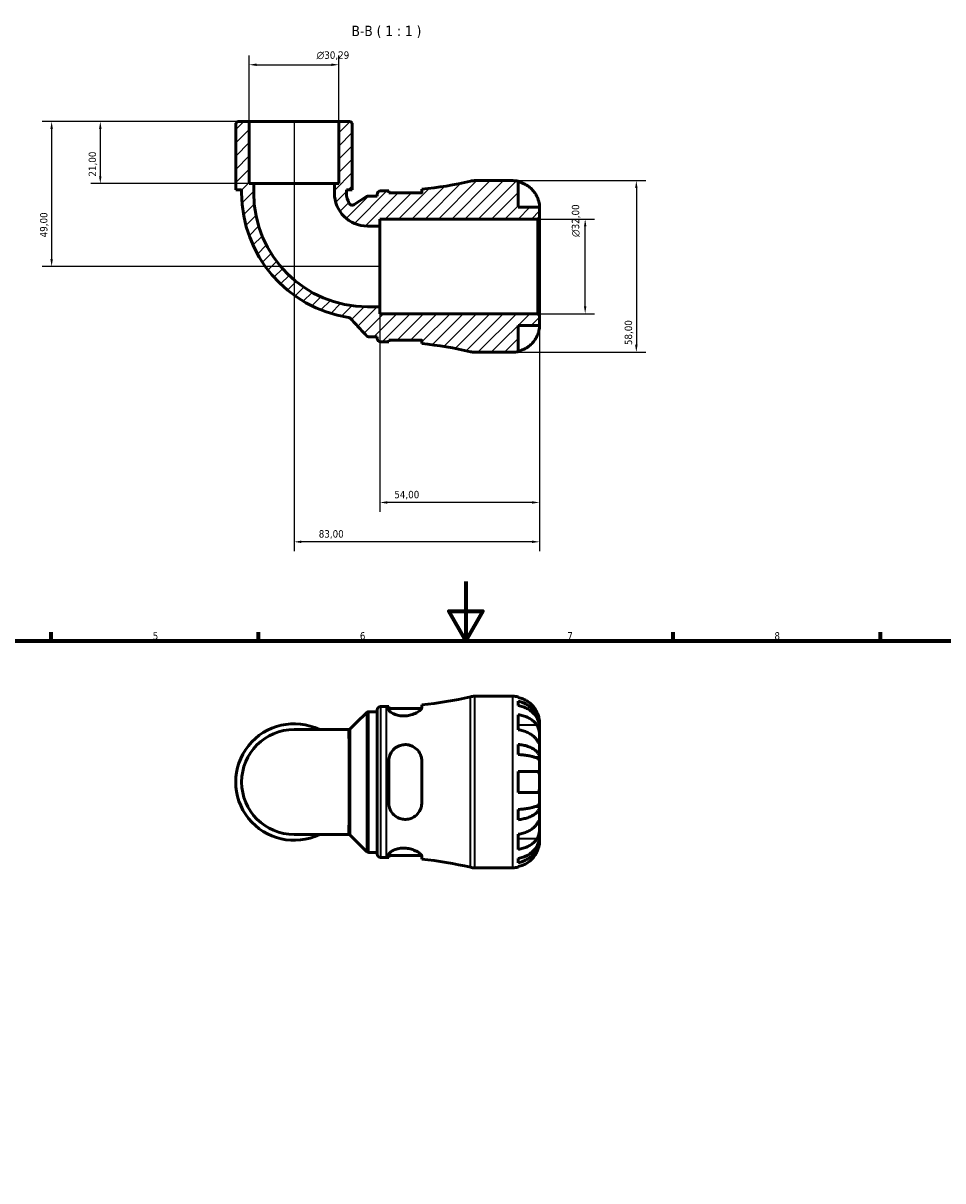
# Model space of a CAD drawing. Header units: millimetres. Extents: x 0 to 902, y 0 to 783.
# Tile 4 of 5: x 271 to 582, y 391 to 783. Entities that reach past the tile are written whole.
import ezdxf

# ---------------------------------------------------------------- set-up
doc = ezdxf.new("R2010")
doc.units = ezdxf.units.MM
for name, color, linetype, lineweight in [('Border (ISO)', 7, 'Continuous', 70), ('Dimension (ISO)', 7, 'Continuous', 25), ('Hatch (ISO)', 7, 'Continuous', 18), ('Symbol (ISO)', 7, 'Continuous', 25), ('Visible (ISO)', 7, 'Continuous', 50), ('Visible Narrow (ISO)', 7, 'Continuous', 35)]:
    doc.layers.add(name, color=color, linetype=linetype, lineweight=lineweight)
doc.styles.add('Label Text (ISO)', font='tahoma.ttf')
doc.styles.add('Note Text (ISO)', font='tahoma.ttf')
doc.dimstyles.new('Default (ISO)', dxfattribs={"dimtxt": 2.5, "dimasz": 2.5, "dimexe": 3.175, "dimexo": 0, "dimgap": 0.762, "dimtad": 1, "dimrnd": 1e-08, "dimzin": 0, "dimtxsty": 'Note Text (ISO)', "dimcen": 0.09, "dimdle": 10, "dimclrd": 256, "dimclre": 256, "dimclrt": 256, "dimazin": 0, "dimtfac": 1.40208, "dimtmove": 0, "dimatfit": 3, "dimfxl": 1, "dimtolj": 1, "dimtzin": 0, "dimlwd": -1, "dimlwe": -1, "dimarcsym": 0})

# ---------------------------------------------------------------- blocks, each defined once
blk = doc.blocks.new('Borders Default Border')
at = {"layer": 'Border (ISO)'}
for p, q in [((280.33, 574), (280.33, 576.9)), ((350.42, 574), (350.42, 576.9)), ((490.58, 574), (490.58, 576.9)), ((560.67, 574), (560.67, 576.9))]:
    blk.add_line(p, q, dxfattribs=at)
at = {"layer": 'Border (ISO)', "flags": 128}
for points in [[(420.5, 594), (420.5, 574), (414.73, 584), (426.27, 584), (420.5, 574)], [(20, 20), (20, 574), (821, 574), (821, 20), (20, 20)]]:
    blk.add_lwpolyline(points, dxfattribs=at)
at = {"layer": 'Border (ISO)', "color": 232, "true_color": 0xca0064, "char_height": 2.5, "attachment_point": 7, "style": 'Note Text (ISO)'}
for s, insert in [('5', (314.64, 574.35)), ('6', (384.66, 574.35)), ('7', (454.77, 574.4)), ('8', (524.81, 574.34))]:
    blk.add_mtext(s, dxfattribs=dict(at, insert=insert))
blk = doc.blocks.new('*D7')
at = {"layer": 'Defpoints', "color": 0, "transparency": 16777216}
for p in [(444.83, 716.55), (460.83, 716.55), (444.83, 684.55)]:
    blk.add_point(p, dxfattribs=at)
at = {"layer": 'Dimension (ISO)', "transparency": 16777216}
for p, q in [((444.83, 716.55), (464.01, 716.55)), ((460.83, 687.05), (460.83, 714.05)), ((444.83, 684.55), (464.01, 684.55))]:
    blk.add_line(p, q, dxfattribs=at)
for points in [[(460.42, 714.05), (461.25, 714.05), (460.83, 716.55)], [(460.42, 687.05), (461.25, 687.05), (460.83, 684.55)]]:
    blk.add_solid(points, dxfattribs=at)
at = {"layer": 'Dimension (ISO)', "color": 232, "true_color": 0xca0064, "transparency": 16777216, "insert": (456.31, 710.49), "char_height": 2.5, "attachment_point": 1, "rotation": 90, "style": 'Note Text (ISO)'}
blk.add_mtext('\\A1;\\fAIGDT|b0|i0;\\H2.5000;\\ln\\fTahoma|b0|i0;\\H2.5000;32,00', dxfattribs=at)
blk = doc.blocks.new('*D8')
at = {"layer": 'Defpoints', "color": 0, "transparency": 16777216}
for p in [(436.41, 729.55), (436.41, 671.55), (478.13, 671.55)]:
    blk.add_point(p, dxfattribs=at)
at = {"layer": 'Dimension (ISO)', "transparency": 16777216}
for p, q in [((436.41, 729.55), (481.3, 729.55)), ((478.13, 727.05), (478.13, 674.05)), ((436.41, 671.55), (481.3, 671.55))]:
    blk.add_line(p, q, dxfattribs=at)
for points in [[(477.71, 727.05), (478.55, 727.05), (478.13, 729.55)], [(477.71, 674.05), (478.55, 674.05), (478.13, 671.55)]]:
    blk.add_solid(points, dxfattribs=at)
at = {"layer": 'Dimension (ISO)', "color": 232, "true_color": 0xca0064, "transparency": 16777216, "insert": (474.19, 673.95), "char_height": 2.5, "attachment_point": 1, "rotation": 90, "style": 'Note Text (ISO)'}
blk.add_mtext('\\A1;58,00', dxfattribs=at)
blk = doc.blocks.new('*D9')
at = {"layer": 'Defpoints', "color": 0, "transparency": 16777216}
for p in [(347.27, 749.55), (296.92, 728.55), (348.78, 728.55)]:
    blk.add_point(p, dxfattribs=at)
at = {"layer": 'Dimension (ISO)', "transparency": 16777216}
for p, q in [((347.27, 749.55), (293.74, 749.55)), ((296.92, 747.05), (296.92, 731.05)), ((348.78, 728.55), (293.74, 728.55))]:
    blk.add_line(p, q, dxfattribs=at)
for points in [[(296.5, 747.05), (297.33, 747.05), (296.92, 749.55)], [(296.5, 731.05), (297.33, 731.05), (296.92, 728.55)]]:
    blk.add_solid(points, dxfattribs=at)
at = {"layer": 'Dimension (ISO)', "color": 232, "true_color": 0xca0064, "transparency": 16777216, "insert": (292.98, 730.93), "char_height": 2.5, "attachment_point": 1, "rotation": 90, "style": 'Note Text (ISO)'}
blk.add_mtext('\\A1;21,00', dxfattribs=at)
blk = doc.blocks.new('*D10')
at = {"layer": 'Defpoints', "color": 0, "transparency": 16777216}
for p in [(347.27, 749.55), (280.47, 700.55), (391.41, 700.55)]:
    blk.add_point(p, dxfattribs=at)
at = {"layer": 'Dimension (ISO)', "transparency": 16777216}
for p, q in [((347.27, 749.55), (277.29, 749.55)), ((280.47, 747.05), (280.47, 703.05)), ((391.41, 700.55), (277.29, 700.55))]:
    blk.add_line(p, q, dxfattribs=at)
for points in [[(280.05, 747.05), (280.88, 747.05), (280.47, 749.55)], [(280.05, 703.05), (280.88, 703.05), (280.47, 700.55)]]:
    blk.add_solid(points, dxfattribs=at)
at = {"layer": 'Dimension (ISO)', "color": 232, "true_color": 0xca0064, "transparency": 16777216, "insert": (276.53, 710.38), "char_height": 2.5, "attachment_point": 1, "rotation": 90, "style": 'Note Text (ISO)'}
blk.add_mtext('\\A1;49,00', dxfattribs=at)
blk = doc.blocks.new('*D11')
at = {"layer": 'Defpoints', "color": 0, "transparency": 16777216}
for p in [(377.56, 768.73), (347.27, 749.55), (377.56, 749.55)]:
    blk.add_point(p, dxfattribs=at)
at = {"layer": 'Dimension (ISO)', "transparency": 16777216}
for p, q in [((347.27, 749.55), (347.27, 771.9)), ((377.56, 749.55), (377.56, 771.9)), ((349.77, 768.73), (375.06, 768.73))]:
    blk.add_line(p, q, dxfattribs=at)
for points in [[(349.77, 769.15), (349.77, 768.31), (347.27, 768.73)], [(375.06, 769.15), (375.06, 768.31), (377.56, 768.73)]]:
    blk.add_solid(points, dxfattribs=at)
at = {"layer": 'Dimension (ISO)', "color": 232, "true_color": 0xca0064, "transparency": 16777216, "insert": (370.04, 773.25), "char_height": 2.5, "attachment_point": 1, "style": 'Note Text (ISO)'}
blk.add_mtext('\\A1;\\fAIGDT|b0|i0;\\H2.5000;\\ln\\fTahoma|b0|i0;\\H2.5000;30,29', dxfattribs=at)
blk = doc.blocks.new('*D12')
at = {"layer": 'Defpoints', "color": 0, "transparency": 16777216}
for p in [(391.41, 686.92), (445.41, 683.97), (391.41, 620.75)]:
    blk.add_point(p, dxfattribs=at)
at = {"layer": 'Dimension (ISO)', "transparency": 16777216}
for p, q in [((391.41, 686.92), (391.41, 617.58)), ((445.41, 683.97), (445.41, 617.58)), ((442.91, 620.75), (393.91, 620.75))]:
    blk.add_line(p, q, dxfattribs=at)
for points in [[(393.91, 621.17), (393.91, 620.33), (391.41, 620.75)], [(442.91, 621.17), (442.91, 620.33), (445.41, 620.75)]]:
    blk.add_solid(points, dxfattribs=at)
at = {"layer": 'Dimension (ISO)', "color": 232, "true_color": 0xca0064, "transparency": 16777216, "insert": (396.31, 624.68), "char_height": 2.5, "attachment_point": 1, "style": 'Note Text (ISO)'}
blk.add_mtext('\\A1;54,00', dxfattribs=at)
blk = doc.blocks.new('*D13')
at = {"layer": 'Defpoints', "color": 0, "transparency": 16777216}
for p in [(362.41, 749.55), (445.41, 683.97), (362.41, 607.44)]:
    blk.add_point(p, dxfattribs=at)
at = {"layer": 'Dimension (ISO)', "transparency": 16777216}
for p, q in [((362.41, 749.55), (362.41, 604.27)), ((445.41, 683.97), (445.41, 604.27)), ((442.91, 607.44), (364.91, 607.44))]:
    blk.add_line(p, q, dxfattribs=at)
for points in [[(364.91, 607.86), (364.91, 607.03), (362.41, 607.44)], [(442.91, 607.86), (442.91, 607.03), (445.41, 607.44)]]:
    blk.add_solid(points, dxfattribs=at)
at = {"layer": 'Dimension (ISO)', "color": 232, "true_color": 0xca0064, "transparency": 16777216, "insert": (370.77, 611.38), "char_height": 2.5, "attachment_point": 1, "style": 'Note Text (ISO)'}
blk.add_mtext('\\A1;83,00', dxfattribs=at)

msp = doc.modelspace()

# ---------------------------------------------------------------- hatches: boundary and pattern name
at = {"layer": 'Hatch (ISO)'}
h = msp.add_hatch(dxfattribs=at)
h.set_pattern_fill('ANSI31', color=256, scale=25.4, style=0)
h.set_pattern_definition([(45, (0, 0), (-2.245064, 2.245064), [])])
edge = h.paths.add_edge_path()
edge.add_ellipse((423.419, 677.348), major_axis=(-1.341, -5.643), ratio=1, start_angle=0, end_angle=13.36788)
edge.add_line((423.419, 671.548), (436.412, 671.548))
edge.add_ellipse((436.412, 680.548), major_axis=(0, -9), ratio=1, start_angle=0, end_angle=11.53696)
edge.add_line((438.212, 671.73), (438.212, 680.548))
edge.add_line((438.212, 680.548), (445.412, 680.548))
edge.add_line((445.412, 680.548), (445.412, 683.968))
edge.add_line((445.412, 683.968), (444.832, 684.548))
edge.add_line((444.832, 684.548), (391.412, 684.548))
edge.add_line((391.412, 684.548), (391.412, 686.917))
edge.add_line((391.412, 686.917), (387.244, 686.917))
edge.add_ellipse((387.244, 725.38), major_axis=(0, -38.463), ratio=1, start_angle=270, end_angle=360, ccw=False)
edge.add_line((348.781, 725.38), (348.781, 728.548))
edge.add_line((348.781, 728.548), (347.266, 728.548))
edge.add_line((347.266, 728.548), (347.266, 749.548))
edge.add_line((347.266, 749.548), (343.303, 749.548))
edge.add_line((343.303, 749.548), (342.723, 748.968))
edge.add_line((342.723, 748.968), (342.723, 726.448))
edge.add_line((342.723, 726.448), (344.691, 726.448))
edge.add_line((344.691, 726.448), (344.691, 725.38))
edge.add_ellipse((387.244, 725.38), major_axis=(-42.552, 0), ratio=1, start_angle=0, end_angle=81.294)
edge.add_spline(control_points=[(380.803, 683.318), (380.931, 683.299), (381.055, 683.258), (381.284, 683.137), (381.388, 683.057), (381.476, 682.962)], knot_values=[-0.077794, -0.077794, -0.077794, -0.077794, -0.038897, -0.038897, 0, 0, 0, 0], degree=3, periodic=0)
edge.add_line((381.476, 682.962), (386.9, 677.138))
edge.add_spline(control_points=[(386.9, 677.138), (386.957, 677.077), (387.02, 677.022), (387.157, 676.927), (387.231, 676.887), (387.448, 676.798), (387.598, 676.768), (387.749, 676.768)], knot_values=[-0.0954303, -0.0954303, -0.0954303, -0.0954303, -0.0703725, -0.0703725, -0.0453148, -0.0453148, 0, 0, 0, 0], degree=3, periodic=0)
edge.add_line((387.749, 676.768), (390.484, 676.768))
edge.add_line((390.484, 676.768), (390.484, 676.188))
edge.add_ellipse((391.644, 676.188), major_axis=(-1.16, 0), ratio=1, start_angle=0, end_angle=90)
edge.add_line((391.644, 675.028), (393.724, 675.028))
edge.add_ellipse((393.724, 552.388), major_axis=(0, 122.64), ratio=1, start_angle=359.68231, end_angle=360, ccw=False)
edge.add_line((394.404, 675.026), (394.404, 675.668))
edge.add_line((394.404, 675.668), (405.604, 675.668))
edge.add_line((405.604, 675.668), (405.604, 674.452))
edge.add_ellipse((393.724, 552.388), major_axis=(11.88, 122.063), ratio=1, start_angle=352.19101, end_angle=360, ccw=False)
edge = h.paths.add_edge_path()
edge.add_ellipse((423.419, 723.748), major_axis=(0, 5.8), ratio=1, start_angle=0, end_angle=13.36788)
edge.add_ellipse((393.724, 848.708), major_axis=(28.355, -119.317), ratio=1, start_angle=352.19101, end_angle=360, ccw=False)
edge.add_line((405.604, 726.645), (405.604, 725.428))
edge.add_line((405.604, 725.428), (394.404, 725.428))
edge.add_line((394.404, 725.428), (394.404, 726.07))
edge.add_ellipse((393.724, 848.708), major_axis=(0.68, -122.638), ratio=1, start_angle=359.68231, end_angle=360, ccw=False)
edge.add_line((393.724, 726.068), (391.644, 726.068))
edge.add_ellipse((391.644, 724.908), major_axis=(0, 1.16), ratio=1, start_angle=0, end_angle=90)
edge.add_line((390.484, 724.908), (390.484, 724.328))
edge.add_line((390.484, 724.328), (387.581, 724.328))
edge.add_ellipse((387.581, 723.168), major_axis=(0, 1.16), ratio=1, start_angle=0, end_angle=32.39181)
edge.add_line((386.959, 724.148), (382.699, 721.445))
edge.add_ellipse((382.078, 722.425), major_axis=(0.621, -0.98), ratio=1, start_angle=267.38365, end_angle=360, ccw=False)
edge.add_ellipse((387.244, 725.38), major_axis=(-6.173, -3.532), ratio=1, start_angle=330.22454, end_angle=360, ccw=False)
edge.add_line((380.132, 725.38), (380.132, 726.448))
edge.add_line((380.132, 726.448), (382.101, 726.448))
edge.add_line((382.101, 726.448), (382.101, 748.968))
edge.add_line((382.101, 748.968), (381.521, 749.548))
edge.add_line((381.521, 749.548), (377.557, 749.548))
edge.add_line((377.557, 749.548), (377.557, 728.548))
edge.add_line((377.557, 728.548), (376.043, 728.548))
edge.add_line((376.043, 728.548), (376.043, 725.38))
edge.add_ellipse((387.244, 725.38), major_axis=(-11.201, 0), ratio=1, start_angle=0, end_angle=90)
edge.add_line((387.244, 714.179), (391.412, 714.179))
edge.add_line((391.412, 714.179), (391.412, 716.548))
edge.add_line((391.412, 716.548), (444.832, 716.548))
edge.add_line((444.832, 716.548), (445.412, 717.128))
edge.add_line((445.412, 717.128), (445.412, 720.548))
edge.add_line((445.412, 720.548), (438.212, 720.548))
edge.add_line((438.212, 720.548), (438.212, 729.366))
edge.add_ellipse((436.412, 720.548), major_axis=(1.8, 8.818), ratio=1, start_angle=0, end_angle=11.53696)
edge.add_line((436.412, 729.548), (423.419, 729.548))

# ---------------------------------------------------------------- linework, layer by layer
at = {"layer": 'Visible (ISO)'}
for p, q in [((343.303, 749.548), (342.723, 748.968)), ((342.723, 748.968), (342.723, 726.448)), ((347.266, 749.548), (343.303, 749.548)), ((347.266, 728.548), (347.266, 749.548)), ((377.557, 749.548), (347.266, 749.548)), ((381.521, 749.548), (377.557, 749.548)), ((377.557, 749.548), (377.557, 728.548)), ((382.101, 748.968), (381.521, 749.548)), ((382.101, 726.448), (382.101, 748.968)), ((348.781, 728.548), (347.266, 728.548)), ((348.781, 725.38), (348.781, 728.548)), ((376.043, 728.548), (348.781, 728.548)), ((377.557, 728.548), (376.043, 728.548)), ((376.043, 728.548), (376.043, 725.38)), ((436.412, 729.548), (423.419, 729.548)), ((438.212, 720.548), (438.212, 729.366)), ((342.723, 726.448), (344.691, 726.448)), ((344.691, 726.448), (344.691, 725.38)), ((380.132, 725.38), (380.132, 726.448)), ((380.132, 726.448), (382.101, 726.448)), ((386.959, 724.148), (382.699, 721.445)), ((390.484, 724.328), (387.581, 724.328)), ((390.484, 724.908), (390.484, 724.328)), ((393.724, 726.068), (391.644, 726.068)), ((394.404, 725.428), (394.404, 726.07)), ((405.604, 725.428), (394.404, 725.428)), ((405.604, 726.645), (405.604, 725.428)), ((445.412, 720.548), (438.212, 720.548)), ((445.412, 717.128), (445.412, 720.548)), ((391.412, 714.179), (391.412, 716.548)), ((391.412, 716.548), (444.832, 716.548)), ((444.832, 716.548), (445.412, 717.128)), ((444.832, 716.548), (444.832, 684.548)), ((445.412, 683.968), (445.412, 717.128)), ((387.244, 714.179), (391.412, 714.179)), ((391.412, 686.917), (391.412, 714.179)), ((391.412, 686.917), (387.244, 686.917)), ((391.412, 684.548), (391.412, 686.917)), ((444.832, 684.548), (391.412, 684.548)), ((445.412, 683.968), (444.832, 684.548)), ((445.412, 680.548), (445.412, 683.968)), ((438.212, 671.73), (438.212, 680.548)), ((438.212, 680.548), (445.412, 680.548)), ((387.749, 676.768), (390.484, 676.768)), ((390.484, 676.768), (390.484, 676.188)), ((391.644, 675.028), (393.724, 675.028)), ((394.404, 675.026), (394.404, 675.668)), ((394.404, 675.668), (405.604, 675.668)), ((405.604, 675.668), (405.604, 674.452)), ((423.419, 671.548), (436.412, 671.548)), ((405.604, 551.367), (405.604, 552.335)), ((423.419, 555.238), (436.412, 555.238)), ((438.212, 555.056), (438.212, 554.83)), ((438.212, 553.523), (438.212, 552.09)), ((387.725, 550.018), (390.484, 550.018)), ((390.484, 501.878), (390.484, 550.598)), ((391.644, 551.758), (393.724, 551.758)), ((394.404, 551.76), (394.404, 550.77)), ((394.404, 551.118), (405.544, 551.118)), ((438.212, 549.001), (438.212, 543.91)), ((445.412, 544.951), (445.394, 544.951)), ((445.412, 544.951), (445.412, 546.238)), ((445.412, 544.461), (445.412, 544.951)), ((445.412, 540.38), (445.412, 544.461)), ((380.705, 543.958), (362.412, 543.958)), ((445.412, 534.479), (445.412, 540.38)), ((438.212, 538.973), (438.212, 535.513)), ((394.404, 533.278), (394.404, 519.198)), ((405.604, 519.198), (405.604, 533.278)), ((445.412, 534.479), (444.086, 534.479)), ((445.412, 533.296), (445.412, 534.479)), ((445.412, 526.238), (445.412, 533.296)), ((438.212, 529.838), (438.212, 522.638)), ((445.412, 519.18), (445.412, 526.238)), ((438.212, 516.963), (438.212, 513.503)), ((445.412, 517.997), (444.086, 517.997)), ((445.412, 517.997), (445.412, 519.18)), ((445.412, 512.096), (445.412, 517.997)), ((445.412, 508.015), (445.412, 512.096)), ((362.412, 508.518), (380.705, 508.518)), ((438.212, 508.566), (438.212, 503.475)), ((445.412, 507.525), (445.394, 507.525)), ((445.412, 507.525), (445.412, 508.015)), ((445.412, 506.238), (445.412, 507.525)), ((387.725, 502.458), (390.484, 502.458)), ((394.404, 501.706), (394.404, 500.716)), ((394.404, 501.358), (405.544, 501.358)), ((405.604, 500.141), (405.604, 501.109)), ((391.644, 500.718), (393.724, 500.718)), ((423.419, 497.238), (436.412, 497.238)), ((438.212, 500.386), (438.212, 498.953)), ((438.212, 497.646), (438.212, 497.42))]:
    msp.add_line(p, q, dxfattribs=at)
for centre, radius, start, end in [((393.724, 848.708), 122.64, 275.55889, 283.36788), ((423.419, 723.748), 5.8, 90, 103.36788), ((436.412, 720.548), 9, 78.46304, 90), ((387.244, 725.38), 42.552, 180, 261.294), ((387.244, 725.38), 38.463, 180, 270), ((387.244, 725.38), 11.201, 180, 270), ((387.244, 725.38), 7.112, 180, 209.77546), ((387.581, 723.168), 1.16, 90, 122.39181), ((391.644, 724.908), 1.16, 90, 180), ((393.724, 848.708), 122.64, 270, 270.31769), ((382.078, 722.425), 1.16, 209.77546, 302.39181), ((391.644, 676.188), 1.16, 180, 270), ((393.724, 552.388), 122.64, 89.68231, 90), ((393.724, 552.388), 122.64, 76.63212, 84.44111), ((423.419, 677.348), 5.8, 256.63212, 270), ((436.412, 680.548), 9, 270, 281.53696), ((393.724, 674.398), 122.64, 275.55889, 283.36788), ((423.419, 549.438), 5.8, 90, 103.36788), ((436.412, 546.238), 9, 78.46304, 90), ((391.644, 550.598), 1.16, 90, 180), ((393.724, 674.398), 122.64, 270, 270.31769), ((362.412, 526.238), 19.689, 64.15807, 295.84193), ((362.412, 526.238), 17.72, 90, 270), ((391.644, 501.878), 1.16, 180, 270), ((393.724, 378.078), 122.64, 89.68231, 90), ((393.724, 378.078), 122.64, 76.63212, 84.44111), ((423.419, 503.038), 5.8, 256.63212, 270), ((436.412, 506.238), 9, 270, 281.53696)]:
    msp.add_arc(centre, radius, start, end, dxfattribs=at)
for points, knots in [([(438.212, 729.141), (438.786, 729.023), (439.347, 728.845), (440.357, 728.425), (440.896, 728.141), (441.903, 727.465), (442.37, 727.074), (443.156, 726.283), (443.548, 725.811), (444.134, 724.929), (444.353, 724.536), (444.536, 724.148)], [0.17075309, 0.17075309, 0.17075309, 0.17075309, 0.33215152, 0.33215152, 0.49888818, 0.49888818, 0.66562485, 0.66562485, 0.83351137, 0.83351137, 0.95687373, 0.95687373, 0.95687373, 0.95687373]), ([(444.536, 724.148), (444.538, 724.145), (444.539, 724.141), (444.63, 723.948), (444.713, 723.757), (444.857, 723.396), (444.918, 723.227), (445.043, 722.855), (445.102, 722.655), (445.241, 722.125), (445.3, 721.816), (445.382, 721.242), (445.399, 720.997), (445.414, 720.643), (445.412, 720.548), (445.412, 720.548)], [-0.58332629, -0.58332629, -0.58332629, -0.58332629, -0.58206847, -0.58206847, -0.51861604, -0.51861604, -0.4628074, -0.4628074, -0.39473272, -0.39473272, -0.27692423, -0.27692423, -0.14288351, -0.14288351, 0, 0, 0, 0]), ([(380.803, 683.318), (380.931, 683.299), (381.055, 683.258), (381.284, 683.137), (381.388, 683.057), (381.476, 682.962)], [-0.077794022, -0.077794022, -0.077794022, -0.077794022, -0.038897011, -0.038897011, 0, 0, 0, 0]), ([(381.476, 682.962), (382.391, 681.979), (383.306, 680.997), (385.114, 679.055), (386.007, 678.096), (386.9, 677.138)], [-0.84633899, -0.84633899, -0.84633899, -0.84633899, -0.44348287, -0.44348287, -0.05048828, -0.05048828, -0.05048828, -0.05048828]), ([(386.9, 677.138), (386.957, 677.077), (387.02, 677.022), (387.157, 676.927), (387.231, 676.887), (387.448, 676.798), (387.598, 676.768), (387.749, 676.768)], [-0.095430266, -0.095430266, -0.095430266, -0.095430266, -0.070372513, -0.070372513, -0.045314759, -0.045314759, 0, 0, 0, 0]), ([(445.412, 680.548), (445.412, 680.548), (445.412, 680.516), (445.41, 680.381), (445.407, 680.273), (445.385, 679.915), (445.357, 679.622), (445.25, 679.028), (445.19, 678.76), (445.051, 678.268), (444.982, 678.052), (444.823, 677.609), (444.732, 677.383), (444.601, 677.089), (444.569, 677.018), (444.536, 676.948)], [-2.49913258, -2.49913258, -2.49913258, -2.49913258, -2.41505436, -2.41505436, -2.32384732, -2.32384732, -2.1841143, -2.1841143, -2.08674766, -2.08674766, -2.01440674, -2.01440674, -1.93994266, -1.93994266, -1.91637503, -1.91637503, -1.91637503, -1.91637503]), ([(405.604, 675.419), (405.604, 675.487), (405.588, 675.561), (405.553, 675.648), (405.548, 675.658), (405.544, 675.668)], [-1.947270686, -1.947270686, -1.947270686, -1.947270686, -1.871088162, -1.871088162, -1.861455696, -1.861455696, -1.861455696, -1.861455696]), ([(444.536, 676.948), (444.353, 676.561), (444.134, 676.168), (443.548, 675.286), (443.156, 674.814), (442.37, 674.023), (441.903, 673.631), (440.896, 672.956), (440.357, 672.672), (439.347, 672.252), (438.786, 672.074), (438.212, 671.956)], [4.42788405, 4.42788405, 4.42788405, 4.42788405, 4.5512464, 4.5512464, 4.71913293, 4.71913293, 4.88586959, 4.88586959, 5.05260626, 5.05260626, 5.21400469, 5.21400469, 5.21400469, 5.21400469]), ([(444.536, 549.838), (444.353, 550.226), (444.134, 550.618), (443.548, 551.5), (443.156, 551.973), (442.37, 552.763), (441.903, 553.155), (440.896, 553.831), (440.357, 554.115), (439.347, 554.535), (438.786, 554.712), (438.212, 554.83)], [4.42788405, 4.42788405, 4.42788405, 4.42788405, 4.5512464, 4.5512464, 4.71913293, 4.71913293, 4.88586959, 4.88586959, 5.05260626, 5.05260626, 5.21400469, 5.21400469, 5.21400469, 5.21400469]), ([(438.212, 553.523), (438.789, 553.408), (439.353, 553.236), (440.365, 552.83), (440.904, 552.556), (441.911, 551.903), (442.378, 551.525), (443.164, 550.763), (443.555, 550.308), (444.228, 549.33), (444.511, 548.806), (444.938, 547.808), (445.12, 547.241), (445.357, 546.083), (445.412, 545.492), (445.412, 544.951)], [0.1707461, 0.1707461, 0.1707461, 0.1707461, 0.33284, 0.33284, 0.4994944, 0.4994944, 0.6661487, 0.6661487, 0.8332087, 0.8332087, 1.0002688, 1.0002688, 1.1679728, 1.1679728, 1.3356767, 1.3356767, 1.3356767, 1.3356767]), ([(445.412, 544.461), (445.412, 544.943), (445.357, 545.469), (445.12, 546.499), (444.938, 547.004), (444.511, 547.892), (444.228, 548.358), (443.555, 549.229), (443.164, 549.633), (442.378, 550.312), (441.911, 550.648), (440.904, 551.229), (440.365, 551.473), (439.353, 551.835), (438.789, 551.988), (438.212, 552.09)], [4.0142509, 4.0142509, 4.0142509, 4.0142509, 4.1819549, 4.1819549, 4.3496588, 4.3496588, 4.5167189, 4.5167189, 4.6837789, 4.6837789, 4.8504333, 4.8504333, 5.0170876, 5.0170876, 5.1791816, 5.1791816, 5.1791816, 5.1791816]), ([(386.904, 549.677), (386.931, 549.705), (386.962, 549.733), (387.036, 549.792), (387.078, 549.822), (387.176, 549.881), (387.231, 549.91), (387.355, 549.959), (387.423, 549.981), (387.57, 550.01), (387.647, 550.018), (387.725, 550.018)], [3.1398486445, 3.1398486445, 3.1398486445, 3.1398486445, 3.140201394, 3.140201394, 3.1405541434, 3.1405541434, 3.1409068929, 3.1409068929, 3.1412596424, 3.1412596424, 3.1416123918, 3.1416123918, 3.1416123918, 3.1416123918]), ([(405.604, 551.367), (405.604, 551.299), (405.588, 551.226), (405.483, 550.965), (405.325, 550.759), (404.78, 550.245), (404.332, 549.93), (403.246, 549.359), (402.62, 549.102), (401.393, 548.765), (400.83, 548.661), (399.719, 548.565), (399.189, 548.566), (398.078, 548.667), (397.52, 548.778), (396.39, 549.114), (395.858, 549.355), (394.994, 549.876), (394.681, 550.156), (394.444, 550.539), (394.404, 550.659), (394.404, 550.77)], [-1.9472707, -1.9472707, -1.9472707, -1.9472707, -1.8710882, -1.8710882, -1.6922217, -1.6922217, -1.4495013, -1.4495013, -1.2189553, -1.2189553, -1.0437434, -1.0437434, -0.8832147, -0.8832147, -0.698301, -0.698301, -0.4688917, -0.4688917, -0.2243388, -0.2243388, -0.1030784, -0.1030784, -0.1030784, -0.1030784]), ([(438.212, 549.001), (438.786, 548.918), (439.347, 548.792), (440.357, 548.495), (440.896, 548.294), (441.903, 547.817), (442.37, 547.54), (443.156, 546.981), (443.548, 546.647), (444.134, 546.023), (444.353, 545.745), (444.536, 545.471)], [0.17075309, 0.17075309, 0.17075309, 0.17075309, 0.33215152, 0.33215152, 0.49888818, 0.49888818, 0.66562485, 0.66562485, 0.83351137, 0.83351137, 0.95687373, 0.95687373, 0.95687373, 0.95687373]), ([(445.412, 546.238), (445.412, 546.238), (445.412, 546.271), (445.41, 546.406), (445.407, 546.513), (445.385, 546.871), (445.357, 547.164), (445.25, 547.759), (445.19, 548.026), (445.051, 548.518), (444.982, 548.734), (444.823, 549.177), (444.732, 549.403), (444.601, 549.697), (444.569, 549.768), (444.536, 549.838)], [-2.49913258, -2.49913258, -2.49913258, -2.49913258, -2.41505436, -2.41505436, -2.32384732, -2.32384732, -2.1841143, -2.1841143, -2.08674766, -2.08674766, -2.01440674, -2.01440674, -1.93994266, -1.93994266, -1.91637503, -1.91637503, -1.91637503, -1.91637503]), ([(380.705, 543.958), (380.781, 543.958), (380.857, 543.966), (381, 543.994), (381.068, 544.015), (381.192, 544.063), (381.247, 544.091), (381.346, 544.15), (381.388, 544.18), (381.463, 544.239), (381.495, 544.268), (381.523, 544.296)], [-1.5422254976, -1.5422254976, -1.5422254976, -1.5422254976, -1.5404518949, -1.5404518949, -1.5386782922, -1.5386782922, -1.5369046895, -1.5369046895, -1.5351310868, -1.5351310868, -1.5333574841, -1.5333574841, -1.5333574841, -1.5333574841]), ([(444.536, 545.471), (444.595, 545.383), (444.651, 545.289), (444.802, 545.011), (444.889, 544.816), (445.045, 544.389), (445.113, 544.158), (445.246, 543.578), (445.3, 543.225), (445.382, 542.419), (445.399, 541.973), (445.414, 541.116), (445.412, 540.717), (445.412, 540.38)], [-0.58004807, -0.58004807, -0.58004807, -0.58004807, -0.5384523, -0.5384523, -0.46383793, -0.46383793, -0.3862639, -0.3862639, -0.27840269, -0.27840269, -0.14277912, -0.14277912, 0, 0, 0, 0]), ([(444.536, 540.38), (444.353, 540.654), (444.134, 540.932), (443.548, 541.555), (443.156, 541.889), (442.37, 542.449), (441.903, 542.726), (440.896, 543.203), (440.357, 543.404), (439.347, 543.701), (438.786, 543.827), (438.212, 543.91)], [4.42788405, 4.42788405, 4.42788405, 4.42788405, 4.5512464, 4.5512464, 4.71913293, 4.71913293, 4.88586959, 4.88586959, 5.05260626, 5.05260626, 5.21400469, 5.21400469, 5.21400469, 5.21400469]), ([(445.412, 540.38), (445.412, 540.197), (445.412, 540.034), (445.41, 539.745), (445.409, 539.623), (445.393, 539.401), (445.376, 539.332), (445.299, 539.32), (445.244, 539.37), (445.107, 539.542), (445.039, 539.637), (444.881, 539.864), (444.793, 539.995), (444.645, 540.217), (444.591, 540.297), (444.536, 540.38)], [0, 0, 0, 0, 0.07774953, 0.07774953, 0.16081914, 0.16081914, 0.27783798, 0.27783798, 0.3882896, 0.3882896, 0.46542959, 0.46542959, 0.54035429, 0.54035429, 0.57953204, 0.57953204, 0.57953204, 0.57953204]), ([(394.404, 533.278), (394.404, 533.525), (394.42, 533.771), (394.533, 534.624), (394.713, 535.211), (395.294, 536.39), (395.727, 536.963), (396.752, 537.885), (397.327, 538.244), (398.471, 538.692), (399.008, 538.816), (400.102, 538.904), (400.643, 538.867), (401.812, 538.619), (402.414, 538.372), (403.588, 537.645), (404.131, 537.133), (404.992, 535.93), (405.305, 535.236), (405.558, 534.096), (405.604, 533.689), (405.604, 533.278)], [-1.9319363, -1.9319363, -1.9319363, -1.9319363, -1.8545943, -1.8545943, -1.6615217, -1.6615217, -1.4361076, -1.4361076, -1.2279188, -1.2279188, -1.0617349, -1.0617349, -0.8979327, -0.8979327, -0.6964936, -0.6964936, -0.4592657, -0.4592657, -0.2174755, -0.2174755, -0.0886828, -0.0886828, -0.0886828, -0.0886828]), ([(438.212, 538.973), (438.789, 538.913), (439.353, 538.822), (440.365, 538.609), (440.904, 538.466), (441.911, 538.124), (442.378, 537.925), (443.164, 537.526), (443.555, 537.288), (444.228, 536.775), (444.511, 536.5), (444.938, 535.977), (445.12, 535.68), (445.357, 535.073), (445.412, 534.763), (445.412, 534.479)], [0.1707461, 0.1707461, 0.1707461, 0.1707461, 0.33284, 0.33284, 0.4994944, 0.4994944, 0.6661487, 0.6661487, 0.8332087, 0.8332087, 1.0002688, 1.0002688, 1.1679728, 1.1679728, 1.3356767, 1.3356767, 1.3356767, 1.3356767]), ([(445.412, 533.296), (445.412, 533.436), (445.357, 533.589), (445.12, 533.889), (444.938, 534.035), (444.511, 534.293), (444.228, 534.429), (443.555, 534.682), (443.164, 534.799), (442.378, 534.997), (441.911, 535.094), (440.904, 535.263), (440.365, 535.334), (439.353, 535.439), (438.789, 535.484), (438.212, 535.513)], [4.0142509, 4.0142509, 4.0142509, 4.0142509, 4.1819549, 4.1819549, 4.3496588, 4.3496588, 4.5167189, 4.5167189, 4.6837789, 4.6837789, 4.8504333, 4.8504333, 5.0170876, 5.0170876, 5.1791816, 5.1791816, 5.1791816, 5.1791816]), ([(438.212, 529.838), (438.786, 529.838), (439.347, 529.838), (440.357, 529.838), (440.896, 529.838), (441.903, 529.838), (442.37, 529.838), (443.156, 529.838), (443.548, 529.838), (444.134, 529.838), (444.353, 529.838), (444.536, 529.838)], [0.17075309, 0.17075309, 0.17075309, 0.17075309, 0.33215152, 0.33215152, 0.49888818, 0.49888818, 0.66562485, 0.66562485, 0.83351137, 0.83351137, 0.95687373, 0.95687373, 0.95687373, 0.95687373]), ([(444.536, 529.838), (444.603, 529.838), (444.667, 529.829), (444.817, 529.786), (444.898, 529.74), (445.047, 529.603), (445.112, 529.508), (445.246, 529.217), (445.3, 528.999), (445.382, 528.417), (445.399, 528.038), (445.414, 527.184), (445.412, 526.713), (445.412, 526.238)], [-0.57647647, -0.57647647, -0.57647647, -0.57647647, -0.52968676, -0.52968676, -0.46054026, -0.46054026, -0.38562403, -0.38562403, -0.27730827, -0.27730827, -0.14258086, -0.14258086, 0, 0, 0, 0]), ([(445.412, 526.238), (445.412, 525.958), (445.412, 525.678), (445.41, 525.11), (445.407, 524.825), (445.385, 524.147), (445.357, 523.785), (445.25, 523.282), (445.19, 523.112), (445.051, 522.881), (444.982, 522.804), (444.823, 522.692), (444.732, 522.657), (444.601, 522.64), (444.569, 522.638), (444.536, 522.638)], [-2.49913258, -2.49913258, -2.49913258, -2.49913258, -2.41505436, -2.41505436, -2.32384732, -2.32384732, -2.1841143, -2.1841143, -2.08674766, -2.08674766, -2.01440674, -2.01440674, -1.93994266, -1.93994266, -1.91637503, -1.91637503, -1.91637503, -1.91637503]), ([(444.536, 522.638), (444.353, 522.638), (444.134, 522.638), (443.548, 522.638), (443.156, 522.638), (442.37, 522.638), (441.903, 522.638), (440.896, 522.638), (440.357, 522.638), (439.347, 522.638), (438.786, 522.638), (438.212, 522.638)], [4.42788405, 4.42788405, 4.42788405, 4.42788405, 4.5512464, 4.5512464, 4.71913293, 4.71913293, 4.88586959, 4.88586959, 5.05260626, 5.05260626, 5.21400469, 5.21400469, 5.21400469, 5.21400469]), ([(405.604, 519.198), (405.604, 518.954), (405.588, 518.712), (405.483, 517.91), (405.325, 517.368), (404.78, 516.179), (404.332, 515.565), (403.246, 514.577), (402.62, 514.191), (401.393, 513.744), (400.83, 513.629), (399.719, 513.58), (399.189, 513.632), (398.078, 513.904), (397.52, 514.144), (396.39, 514.856), (395.858, 515.365), (394.994, 516.579), (394.681, 517.293), (394.444, 518.427), (394.404, 518.811), (394.404, 519.198)], [-1.9472707, -1.9472707, -1.9472707, -1.9472707, -1.8710882, -1.8710882, -1.6922217, -1.6922217, -1.4495013, -1.4495013, -1.2189553, -1.2189553, -1.0437434, -1.0437434, -0.8832147, -0.8832147, -0.698301, -0.698301, -0.4688917, -0.4688917, -0.2243388, -0.2243388, -0.1030784, -0.1030784, -0.1030784, -0.1030784]), ([(438.212, 516.963), (438.789, 516.992), (439.353, 517.037), (440.365, 517.142), (440.904, 517.213), (441.911, 517.382), (442.378, 517.479), (443.164, 517.677), (443.555, 517.794), (444.228, 518.047), (444.511, 518.183), (444.938, 518.441), (445.12, 518.587), (445.357, 518.887), (445.412, 519.04), (445.412, 519.18)], [0.1707461, 0.1707461, 0.1707461, 0.1707461, 0.33284, 0.33284, 0.4994944, 0.4994944, 0.6661487, 0.6661487, 0.8332087, 0.8332087, 1.0002688, 1.0002688, 1.1679728, 1.1679728, 1.3356767, 1.3356767, 1.3356767, 1.3356767]), ([(445.412, 517.997), (445.412, 517.713), (445.357, 517.403), (445.12, 516.796), (444.938, 516.499), (444.511, 515.976), (444.228, 515.701), (443.555, 515.188), (443.164, 514.95), (442.378, 514.551), (441.911, 514.352), (440.904, 514.01), (440.365, 513.867), (439.353, 513.654), (438.789, 513.563), (438.212, 513.503)], [4.0142509, 4.0142509, 4.0142509, 4.0142509, 4.1819549, 4.1819549, 4.3496588, 4.3496588, 4.5167189, 4.5167189, 4.6837789, 4.6837789, 4.8504333, 4.8504333, 5.0170876, 5.0170876, 5.1791816, 5.1791816, 5.1791816, 5.1791816]), ([(444.536, 512.096), (444.595, 512.184), (444.651, 512.269), (444.802, 512.494), (444.889, 512.623), (445.045, 512.849), (445.113, 512.942), (445.246, 513.108), (445.3, 513.156), (445.382, 513.143), (445.399, 513.051), (445.414, 512.699), (445.412, 512.432), (445.412, 512.096)], [-0.58004807, -0.58004807, -0.58004807, -0.58004807, -0.5384523, -0.5384523, -0.46383793, -0.46383793, -0.3862639, -0.3862639, -0.27840269, -0.27840269, -0.14277912, -0.14277912, 0, 0, 0, 0]), ([(438.212, 508.566), (438.786, 508.649), (439.347, 508.775), (440.357, 509.072), (440.896, 509.273), (441.903, 509.75), (442.37, 510.027), (443.156, 510.586), (443.548, 510.92), (444.134, 511.544), (444.353, 511.822), (444.536, 512.096)], [0.17075309, 0.17075309, 0.17075309, 0.17075309, 0.33215152, 0.33215152, 0.49888818, 0.49888818, 0.66562485, 0.66562485, 0.83351137, 0.83351137, 0.95687373, 0.95687373, 0.95687373, 0.95687373]), ([(445.412, 512.096), (445.412, 511.913), (445.412, 511.71), (445.41, 511.259), (445.409, 511.009), (445.393, 510.381), (445.376, 509.996), (445.299, 509.242), (445.244, 508.881), (445.107, 508.296), (445.039, 508.066), (444.881, 507.641), (444.793, 507.447), (444.645, 507.176), (444.591, 507.088), (444.536, 507.005)], [0, 0, 0, 0, 0.07774953, 0.07774953, 0.16081914, 0.16081914, 0.27783798, 0.27783798, 0.3882896, 0.3882896, 0.46542959, 0.46542959, 0.54035429, 0.54035429, 0.57953204, 0.57953204, 0.57953204, 0.57953204]), ([(381.523, 508.18), (381.495, 508.208), (381.463, 508.237), (381.388, 508.296), (381.346, 508.326), (381.247, 508.385), (381.192, 508.413), (381.068, 508.461), (381, 508.482), (380.857, 508.51), (380.781, 508.518), (380.705, 508.518)], [1.5333570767, 1.5333570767, 1.5333570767, 1.5333570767, 1.5351306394, 1.5351306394, 1.536904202, 1.536904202, 1.5386777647, 1.5386777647, 1.5404513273, 1.5404513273, 1.54222489, 1.54222489, 1.54222489, 1.54222489]), ([(438.212, 500.386), (438.789, 500.488), (439.353, 500.641), (440.365, 501.003), (440.904, 501.247), (441.911, 501.828), (442.378, 502.164), (443.164, 502.843), (443.555, 503.247), (444.228, 504.117), (444.511, 504.584), (444.938, 505.472), (445.12, 505.977), (445.357, 507.007), (445.412, 507.533), (445.412, 508.015)], [0.1707461, 0.1707461, 0.1707461, 0.1707461, 0.33284, 0.33284, 0.4994944, 0.4994944, 0.6661487, 0.6661487, 0.8332087, 0.8332087, 1.0002688, 1.0002688, 1.1679728, 1.1679728, 1.3356767, 1.3356767, 1.3356767, 1.3356767]), ([(445.412, 507.525), (445.412, 506.984), (445.357, 506.393), (445.12, 505.235), (444.938, 504.668), (444.511, 503.67), (444.228, 503.146), (443.555, 502.168), (443.164, 501.713), (442.378, 500.951), (441.911, 500.573), (440.904, 499.92), (440.365, 499.646), (439.353, 499.24), (438.789, 499.068), (438.212, 498.953)], [4.0142509, 4.0142509, 4.0142509, 4.0142509, 4.1819549, 4.1819549, 4.3496588, 4.3496588, 4.5167189, 4.5167189, 4.6837789, 4.6837789, 4.8504333, 4.8504333, 5.0170876, 5.0170876, 5.1791816, 5.1791816, 5.1791816, 5.1791816]), ([(444.536, 507.005), (444.353, 506.731), (444.134, 506.453), (443.548, 505.829), (443.156, 505.495), (442.37, 504.936), (441.903, 504.659), (440.896, 504.181), (440.357, 503.981), (439.347, 503.684), (438.786, 503.558), (438.212, 503.475)], [4.42788405, 4.42788405, 4.42788405, 4.42788405, 4.5512464, 4.5512464, 4.71913293, 4.71913293, 4.88586959, 4.88586959, 5.05260626, 5.05260626, 5.21400469, 5.21400469, 5.21400469, 5.21400469]), ([(444.536, 502.638), (444.603, 502.781), (444.667, 502.925), (444.817, 503.285), (444.898, 503.499), (445.047, 503.94), (445.112, 504.164), (445.246, 504.69), (445.3, 504.976), (445.382, 505.539), (445.399, 505.788), (445.414, 506.144), (445.412, 506.238), (445.412, 506.238)], [-0.57647647, -0.57647647, -0.57647647, -0.57647647, -0.52968676, -0.52968676, -0.46054026, -0.46054026, -0.38562403, -0.38562403, -0.27730827, -0.27730827, -0.14258086, -0.14258086, 0, 0, 0, 0]), ([(387.725, 502.458), (387.647, 502.458), (387.57, 502.466), (387.423, 502.495), (387.355, 502.517), (387.231, 502.566), (387.176, 502.595), (387.078, 502.653), (387.036, 502.684), (386.962, 502.743), (386.931, 502.771), (386.904, 502.799)], [6.2831821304, 6.2831821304, 6.2831821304, 6.2831821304, 6.2835348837, 6.2835348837, 6.283887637, 6.283887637, 6.2842403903, 6.2842403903, 6.2845931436, 6.2845931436, 6.2849458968, 6.2849458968, 6.2849458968, 6.2849458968]), ([(394.404, 501.706), (394.404, 501.777), (394.42, 501.852), (394.533, 502.124), (394.713, 502.336), (395.294, 502.804), (395.727, 503.058), (396.752, 503.485), (397.327, 503.659), (398.471, 503.858), (399.008, 503.904), (400.102, 503.893), (400.643, 503.838), (401.812, 503.619), (402.414, 503.436), (403.588, 502.963), (404.131, 502.664), (404.992, 502.062), (405.305, 501.76), (405.558, 501.354), (405.604, 501.224), (405.604, 501.109)], [-1.9319363, -1.9319363, -1.9319363, -1.9319363, -1.8545943, -1.8545943, -1.6615217, -1.6615217, -1.4361076, -1.4361076, -1.2279188, -1.2279188, -1.0617349, -1.0617349, -0.8979327, -0.8979327, -0.6964936, -0.6964936, -0.4592657, -0.4592657, -0.2174755, -0.2174755, -0.0886828, -0.0886828, -0.0886828, -0.0886828]), ([(438.212, 497.646), (438.786, 497.764), (439.347, 497.941), (440.357, 498.361), (440.896, 498.645), (441.903, 499.321), (442.37, 499.713), (443.156, 500.503), (443.548, 500.976), (444.134, 501.858), (444.353, 502.25), (444.536, 502.638)], [0.17075309, 0.17075309, 0.17075309, 0.17075309, 0.33215152, 0.33215152, 0.49888818, 0.49888818, 0.66562485, 0.66562485, 0.83351137, 0.83351137, 0.95687373, 0.95687373, 0.95687373, 0.95687373])]:
    msp.add_open_spline(points, degree=3, knots=knots, dxfattribs=at)
for points in [[(405.544, 725.428), (405.584, 725.517), (405.604, 725.601), (405.604, 725.678)], [(381.523, 544.296), (383.318, 546.086), (385.112, 547.881), (386.904, 549.677)], [(386.904, 502.799), (385.112, 504.595), (383.318, 506.39), (381.523, 508.18)]]:
    msp.add_open_spline(points, degree=3, dxfattribs=at)
at = {"layer": 'Visible Narrow (ISO)'}
for p, q in [((422.078, 497.75), (422.078, 554.726)), ((423.419, 554.881), (423.419, 497.595)), ((436.412, 497.595), (436.412, 554.881)), ((391.644, 551.444), (391.644, 501.032)), ((393.724, 501.032), (393.724, 551.444)), ((444.22, 545.471), (438.528, 545.471)), ((444.22, 507.005), (438.528, 507.005))]:
    msp.add_line(p, q, dxfattribs=at)
for points, knots in [([(386.903, 549.385), (386.902, 549.002), (386.902, 548.245), (386.901, 545.472), (386.9, 543.009), (386.9, 537.133), (386.9, 533.762), (386.9, 526.421), (386.9, 522.432), (386.9, 515.238), (386.9, 512.011), (386.901, 506.665), (386.901, 504.643), (386.902, 503.393), (386.902, 503.22), (386.903, 503.09)], [3.2971035, 3.2971035, 3.2971035, 3.2971035, 3.6094855, 3.6094855, 4.0830535, 4.0830535, 4.5403465, 4.5403465, 5.0377902, 5.0377902, 5.5132629, 5.5132629, 6.0210394, 6.0210394, 6.127691, 6.127691, 6.127691, 6.127691]), ([(387.731, 502.752), (387.732, 502.882), (387.733, 503.055), (387.738, 504.314), (387.742, 506.363), (387.746, 511.788), (387.747, 515.065), (387.749, 522.372), (387.749, 526.424), (387.748, 533.881), (387.747, 537.305), (387.744, 543.27), (387.742, 545.769), (387.737, 548.573), (387.734, 549.336), (387.731, 549.723)], [-6.1261036, -6.1261036, -6.1261036, -6.1261036, -6.0210394, -6.0210394, -5.5132629, -5.5132629, -5.0377902, -5.0377902, -4.5403465, -4.5403465, -4.0830535, -4.0830535, -3.6094855, -3.6094855, -3.2986909, -3.2986909, -3.2986909, -3.2986909]), ([(381.508, 508.412), (381.499, 508.749), (381.494, 509.451), (381.483, 512.037), (381.481, 514.326), (381.477, 519.536), (381.476, 522.364), (381.476, 528.19), (381.477, 531.184), (381.479, 536.511), (381.481, 538.844), (381.489, 542.206), (381.494, 543.329), (381.506, 543.954), (381.507, 544.014), (381.508, 544.066)], [-1.3800213, -1.3800213, -1.3800213, -1.3800213, -1.0319515, -1.0319515, -0.5174609, -0.5174609, -0.053964, -0.053964, 0.4232468, 0.4232468, 0.8952359, 0.8952359, 1.326195, 1.326195, 1.3800218, 1.3800218, 1.3800218, 1.3800218]), ([(380.725, 543.748), (380.728, 543.692), (380.73, 543.625), (380.749, 542.998), (380.762, 541.894), (380.784, 538.595), (380.792, 536.308), (380.801, 531.086), (380.803, 528.151), (380.802, 522.441), (380.799, 519.669), (380.787, 514.562), (380.776, 512.317), (380.752, 509.753), (380.739, 509.055), (380.725, 508.729)], [-1.388003, -1.388003, -1.388003, -1.388003, -1.326195, -1.326195, -0.8952359, -0.8952359, -0.4232468, -0.4232468, 0.053964, 0.053964, 0.5174609, 0.5174609, 1.0319515, 1.0319515, 1.3880024, 1.3880024, 1.3880024, 1.3880024])]:
    msp.add_open_spline(points, degree=3, knots=knots, dxfattribs=at)

# ---------------------------------------------------------------- block references
msp.add_blockref('Borders Default Border', (0, 0))

# ---------------------------------------------------------------- texts
at = {"layer": 'Symbol (ISO)', "insert": (381.864, 777.798), "char_height": 3.5, "attachment_point": 7, "style": 'Label Text (ISO)'}
msp.add_mtext('B-B ( 1 : 1 )', dxfattribs=at)

# ---------------------------------------------------------------- dimensions: what is measured, and where the dimension line sits
at = {"layer": 'Dimension (ISO)'}
for base, p1, p2, angle, picture, middle in [((377.557, 768.729), (347.266, 749.548), (377.557, 749.548), 180, '*D11', (375.594, 768.729)), ((460.832, 716.548), (444.832, 684.548), (444.832, 716.548), 90, '*D7', (460.832, 716.048))]:
    dim = msp.add_linear_dim(base=base, p1=p1, p2=p2, angle=angle, text='\\fAIGDT|b0|i0;\\H2.5000;\\ln\\fTahoma|b0|i0;\\H2.5000;<>', dimstyle='Default (ISO)', override={"dimdec": 2, "dimtp": 0, "dimtm": 0, "dimtdec": 2, "dimtofl": 0, "dimatfit": 1}, dxfattribs=at)
    dim.commit()
    dim.dimension.update_dxf_attribs({"geometry": picture, "text_midpoint": middle, "dimtype": 160})
for base, p1, p2, angle, picture, middle in [((280.465, 700.548), (347.266, 749.548), (391.412, 700.548), 270, '*D10', (280.465, 714.548)), ((296.917, 728.548), (347.266, 749.548), (348.781, 728.548), 270, '*D9', (296.917, 735.048)), ((362.412, 607.443), (445.412, 683.968), (362.412, 749.548), 180, '*D13', (374.912, 607.443)), ((478.129, 671.548), (436.412, 729.548), (436.412, 671.548), 90, '*D8', (478.129, 678.048)), ((391.412, 620.751), (445.412, 683.968), (391.412, 686.917), 180, '*D12', (400.412, 620.751))]:
    dim = msp.add_linear_dim(base=base, p1=p1, p2=p2, angle=angle, dimstyle='Default (ISO)', override={"dimdec": 2, "dimtp": 0, "dimtm": 0, "dimtdec": 2, "dimtofl": 0, "dimatfit": 1}, dxfattribs=at)
    dim.commit()
    dim.dimension.update_dxf_attribs({"geometry": picture, "text_midpoint": middle, "dimtype": 160})

doc.saveas('drawing.dxf')
